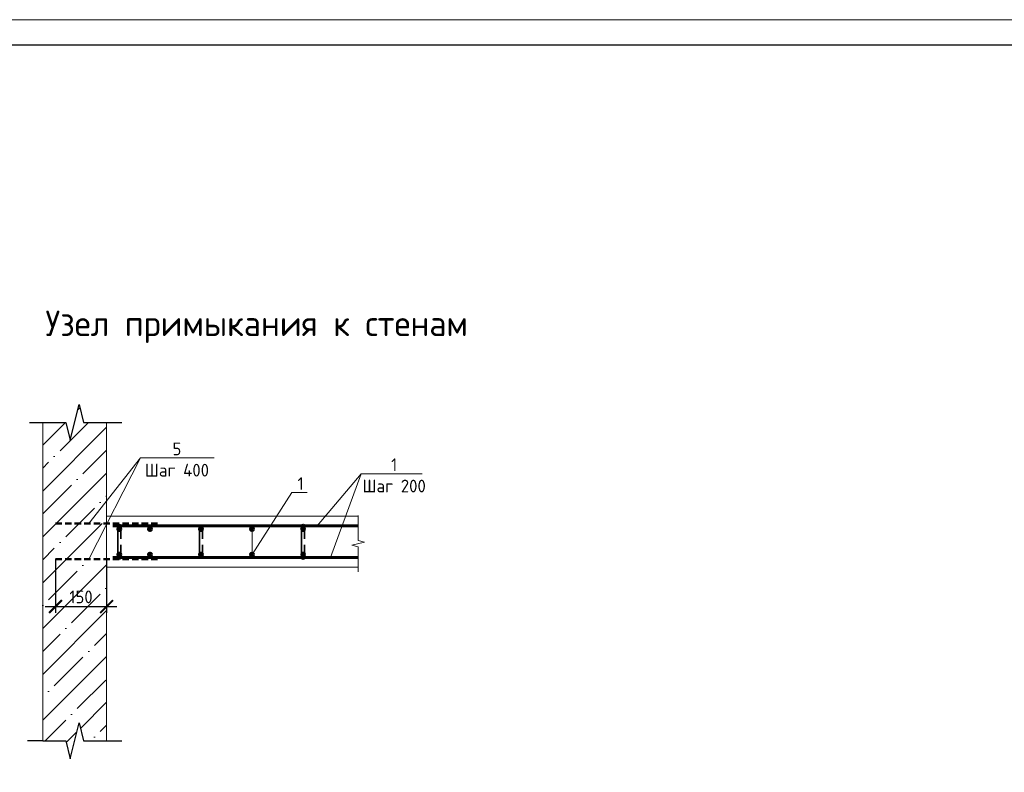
# Model space of a CAD drawing. Header units: millimetres. Extents: x 130535 to 3472113, y -231620 to 121434.
# Tile 89 of 133: x 567601 to 586887, y 19464 to 34210. Entities that reach past the tile are written whole.
import ezdxf
from ezdxf import colors
from ezdxf.entities.mleader import LeaderData, LeaderLine
from ezdxf.enums import TextEntityAlignment as Align
from ezdxf.math import Vec2, Vec3

# ---------------------------------------------------------------- set-up
doc = ezdxf.new("R2010")
doc.units = ezdxf.units.MM
doc.linetypes.add('DASHED2', pattern=[0.375, 0.25, -0.125])
doc.layers.get('DEFPOINTS').update_dxf_attribs({"color": 1, "lineweight": 0})
for name, color, linetype, lineweight in [('Основная 0.35', 200, 'Continuous', 35), ('Основная 0.60', 142, 'Continuous', 60), ('РАЗМЕРЫ', 1, 'Continuous', 9), ('Символы 0.20', 1, 'Continuous', 20), ('Тонкая', 81, 'Continuous', 20), ('Тонкая 0.20', 30, 'Continuous', 20), ('ТОНКИЕ', 7, 'Continuous', 9), ('штриховка', 7, 'Continuous', 18)]:
    doc.layers.add(name, color=color, linetype=linetype, lineweight=lineweight)
doc.layers.add('ТОЛСТЫЕ_ОСНОВНЫЕ', color=6, linetype='Continuous')
doc.styles.add('GOST-2.304_Type-B', font='GOST_Common.ttf')
doc.dimstyles.new('СПДС', dxfattribs={"dimscale": 100, "dimtxt": 2.5, "dimasz": 2.5, "dimexe": 1.25, "dimexo": 0, "dimtad": 1, "dimdec": 0, "dimtxsty": 'GOST-2.304_Type-B', "dimblk": 'ARCHTICK', "dimcen": 2.5, "dimdle": 2, "dimadec": 0, "dimazin": 2, "dimtfac": 0.75, "dimtdec": 0, "dimtmove": 1, "dimatfit": 3, "dimfxl": 1, "dimtolj": 1, "dimarcsym": 1})

# ---------------------------------------------------------------- blocks, each defined once
blk = doc.blocks.new('*U5')
at = {"layer": 'ТОЛСТЫЕ_ОСНОВНЫЕ', "color": 6}
blk.add_lwpolyline([(20, 5), (589, 5), (589, 415), (20, 415)], close=True, dxfattribs=at)
at = {"layer": 'ТОНКИЕ'}
blk.add_lwpolyline([(0, 0), (594, 0), (594, 420), (0, 420)], close=True, dxfattribs=at)
blk = doc.blocks.new('_None')
blk = doc.blocks.new('_ArchTick')
at = {"color": 0, "linetype": 'ByBlock', "const_width": 0.15}
blk.add_lwpolyline([(-0.5, -0.5), (0.5, 0.5)], dxfattribs=at)
blk = doc.blocks.new('*D551')
at = {"layer": 'DEFPOINTS', "color": 0, "linetype": 'Continuous', "lineweight": 0, "transparency": 16777216}
for p in [(568302, 23639), (569302, 23639), (569302, 22713)]:
    blk.add_point(p, dxfattribs=at)
at = {"layer": 'РАЗМЕРЫ', "color": 0, "linetype": 'Continuous', "lineweight": -2, "transparency": 16777216}
for p, q in [((568302, 23639), (568302, 22588)), ((569302, 23639), (569302, 22588)), ((568102, 22713), (569502, 22713))]:
    blk.add_line(p, q, dxfattribs=at)
at = {"layer": 'РАЗМЕРЫ', "color": 0, "linetype": 'Continuous', "lineweight": -2, "transparency": 16777216, "xscale": 250, "yscale": 250, "zscale": 250, "rotation": 180}
blk.add_blockref('_ArchTick', (568302, 22713), dxfattribs=at)
at = {"layer": 'РАЗМЕРЫ', "color": 0, "linetype": 'Continuous', "lineweight": -2, "transparency": 16777216, "xscale": 250, "yscale": 250, "zscale": 250}
blk.add_blockref('_ArchTick', (569302, 22713), dxfattribs=at)
at = {"layer": 'РАЗМЕРЫ', "color": 0, "linetype": 'Continuous', "lineweight": 0, "transparency": 16777216, "insert": (568802, 22901), "char_height": 250, "attachment_point": 5, "style": 'GOST-2.304_Type-B'}
blk.add_mtext('\\A1;150', dxfattribs=at)

msp = doc.modelspace()

# ---------------------------------------------------------------- hatches: boundary and pattern name
at = {"layer": 'штриховка', "linetype": 'Continuous', "lineweight": 0}
h = msp.add_hatch(dxfattribs=at)
h.set_pattern_fill('ANSI35', color=256, scale=100)
h.set_pattern_definition([(45, (-257456.1, 148679.9), (-449.0128, 449.0128), []), (45, (-257007.06, 148679.9), (-449.0128, 449.0128), [793.75, -158.75, 0, -158.75])])
h.paths.add_polyline_path([(569302.2, 23481.2), (569302.2, 23481.2), (569302.2, 23639.5), (568954.2, 23639.5), (569302.2, 24322.5), (569302.2, 24342), (568954.2, 24342), (569302.2, 24783.5), (569302.2, 26321.2), (568852.2, 26321.2), (568764.7, 26671.2), (568589.7, 25971.2), (568502.2, 26321.2), (568052.2, 26321.2), (568052.2, 20081.2), (568502.2, 20081.2), (568589.7, 19731.2), (568764.7, 20431.2), (568852.2, 20081.2), (569302.2, 20081.2)])

# ---------------------------------------------------------------- linework, layer by layer
at = {"color": 0, "linetype": 'ByBlock', "lineweight": -2}
for p, q in [((567790.8, 26321.2), (568502.2, 26321.2)), ((568852.2, 26321.2), (569302.2, 26321.2)), ((569302.2, 26321.2), (569602.2, 26321.2)), ((568052.2, 20081.2), (567752.2, 20081.2)), ((568052.2, 20081.2), (568502.2, 20081.2)), ((568852.2, 20081.2), (569302.2, 20081.2)), ((569302.2, 20081.2), (569602.2, 20081.2))]:
    msp.add_line(p, q, dxfattribs=at)
at = {"linetype": 'DASHED2', "lineweight": 50, "ltscale": 500}
for p, q in [((570302.2, 24342), (568302.2, 24342)), ((570302.2, 23639.5), (568302.2, 23639.5))]:
    msp.add_line(p, q, dxfattribs=at)
at = {"color": 0, "linetype": 'ByBlock', "lineweight": -2}
for points in [[(568502.2, 26321.2), (568589.7, 25971.2), (568764.7, 26671.2), (568852.2, 26321.2)], [(568502.2, 20081.2), (568589.7, 19731.2), (568764.7, 20431.2), (568852.2, 20081.2)]]:
    msp.add_lwpolyline(points, dxfattribs=at)
at = {"layer": 'Основная 0.35'}
for p, q in [((569522.2, 24291.2), (569522.2, 23671.2)), ((569582.2, 24291.2), (569582.2, 24041.2)), ((571122.2, 24291.2), (571122.2, 23671.2)), ((571182.2, 24291.2), (571182.2, 24041.2)), ((573122.2, 24291.2), (573122.2, 23671.2)), ((573182.2, 24291.2), (573182.2, 24041.2)), ((569582.2, 23671.2), (569582.2, 23921.2)), ((571182.2, 23671.2), (571182.2, 23921.2)), ((573182.2, 23671.2), (573182.2, 23921.2))]:
    msp.add_line(p, q, dxfattribs=at)
for centre, start, end in [((569552.2, 24291.2), 0, 180), ((573152.2, 24291.2), 0, 180), ((569552.2, 23671.2), 180, 0), ((573152.2, 23671.2), 180, 0)]:
    msp.add_arc(centre, 30, start, end, dxfattribs=at)
at = {"layer": 'Основная 0.60'}
for p, q in [((574229.6, 24291.2), (569427.2, 24291.2)), ((574229.6, 23671.2), (569427.2, 23671.2))]:
    msp.add_line(p, q, dxfattribs=at)
for centre in [(569552.2, 24231.2), (570152.2, 24231.2), (571152.2, 24231.2), (572152.2, 24231.2), (573152.2, 24231.2), (569552.2, 23731.2), (570152.2, 23731.2), (571152.2, 23731.2), (572152.2, 23731.2), (573152.2, 23731.2)]:
    msp.add_circle(centre, 30, dxfattribs=at)
at = {"layer": 'РАЗМЕРЫ', "linetype": 'Continuous', "lineweight": 0}
for p, q in [((569966.3, 25626), (568954.2, 23639.5)), ((574288.1, 25314.9), (573687.7, 23671.2))]:
    msp.add_line(p, q, dxfattribs=at)
at = {"layer": 'Символы 0.20'}
for points in [[(573429.1, 24291.2), (574288.1, 25314.9)], [(574288.1, 25314.9), (575482.8, 25314.9)]]:
    msp.add_lwpolyline(points, dxfattribs=at)
at = {"layer": 'Тонкая'}
msp.add_lwpolyline([(574229.6, 23393), (574229.6, 23468), (574229.6, 23882.7), (574104.6, 23914), (574354.6, 23976.5), (574229.6, 24007.7), (574229.6, 24422.5), (574229.6, 24497.5)], dxfattribs=at)
at = {"layer": 'Тонкая 0.20', "ltscale": 6}
for p, q in [((568052.2, 26321.2), (568052.2, 20081.2)), ((569302.2, 20081.2), (569302.2, 26321.2))]:
    msp.add_line(p, q, dxfattribs=at)
at = {"layer": 'Тонкая 0.20'}
for points in [[(569302.2, 24481.2), (574229.6, 24481.2)], [(574229.6, 23481.2), (569302.2, 23481.2), (569302.2, 24481.2)]]:
    msp.add_lwpolyline(points, dxfattribs=at)

# ---------------------------------------------------------------- block references
at = {"xscale": 100, "yscale": 100, "zscale": 100}
msp.add_blockref('*U5', (539249.9, -7790.1), dxfattribs=at)
msp.add_blockref('*U5', (539249.9, -7790.1), dxfattribs=at)

# ---------------------------------------------------------------- texts
at = {"layer": 'Символы 0.20', "insert": (574935.2, 25614.9), "char_height": 250, "attachment_point": 2, "style": 'GOST-2.304_Type-B'}
msp.add_mtext('1\\PШаг 200', dxfattribs=at)
at = {"layer": 'ТОНКИЕ', "linetype": 'Continuous', "lineweight": 0, "style": 'GOST-2.304_Type-B'}
msp.add_text('Узел примыкания к стенам', height=500, dxfattribs=at).set_placement((572243, 28261.2), align=Align.MIDDLE_CENTER)

# ---------------------------------------------------------------- dimensions: what is measured, and where the dimension line sits
at = {"layer": 'РАЗМЕРЫ', "linetype": 'Continuous', "lineweight": 0}
dim = msp.add_linear_dim(base=(569302.2, 22713.2), p1=(568302.2, 23639.5), p2=(569302.2, 23639.5), text='150', dimstyle='СПДС', dxfattribs=at)
dim.commit()
dim.dimension.update_dxf_attribs({"geometry": '*D551', "text_midpoint": (568802.2, 22900.7)})

# ---------------------------------------------------------------- leaders
at = {"layer": 'Символы 0.20'}
ml = msp.add_multileader_mtext('Standard', dxfattribs=at)
ml.set_content('5\\PШаг 400', color=256, style='GOST-2.304_Type-B')
ml.set_leader_properties(color=256, linetype='ByLayer', lineweight=-1)
ml.set_arrow_properties(name='NONE')
ml.build(insert=Vec2(0, 0))
ml.multileader.update_dxf_attribs({"text_left_attachment_type": 6, "text_right_attachment_type": 6, "dogleg_length": 1, "arrow_head_size": 18, "scale": 20})
ctx = ml.context
ctx.base_point, ctx.scale, ctx.char_height, ctx.arrow_head_size, ctx.landing_gap_size, ctx.plane_origin = Vec3(570066.3, 25626), 20, 250, 18, 9, Vec3(568820.8, 25750.7)
ctx.left_attachment, ctx.right_attachment, ctx.text_align_type = 6, 6, 1
notes = []
notes.append((ctx, [(0, (1, 1, 0), (569966.3, 25626), (1, 0), 100, [(0, [(568954.2, 24342)], 0, [])])]))
ctx.mtext.insert, ctx.mtext.alignment, ctx.mtext.flow_direction = Vec3(570680.6, 25926), 2, 5
ml = msp.add_multileader_mtext('Standard', dxfattribs=at)
ml.set_content('1', color=256, style='GOST-2.304_Type-B')
ml.set_leader_properties(color=256, linetype='ByLayer', lineweight=-1)
ml.set_arrow_properties(name='NONE')
ml.build(insert=Vec2(0, 0))
ml.multileader.update_dxf_attribs({"text_left_attachment_type": 6, "text_right_attachment_type": 6, "dogleg_length": 1, "arrow_head_size": 18, "scale": 20})
ctx = ml.context
ctx.base_point, ctx.scale, ctx.char_height, ctx.arrow_head_size, ctx.landing_gap_size, ctx.plane_origin = Vec3(573033.8, 24947.1), 20, 250, 18, 9, Vec3(570685.4, 29101.2)
ctx.left_attachment, ctx.right_attachment = 6, 6
notes.append((ctx, [(0, (1, 1, 0), (572933.8, 24947.1), (1, 0), 100, [(1, [(572152.2, 24231.2), (572152.2, 23731.2)], 0, [])])]))
ctx.mtext.insert, ctx.mtext.width, ctx.mtext.flow_direction = Vec3(573042.8, 25247.1), 28.429, 5
for ctx, leaders in notes:
    for number, flags, end, landing, length, lines in leaders:
        leader = LeaderData()
        leader.index, (leader.has_last_leader_line, leader.has_dogleg_vector, leader.attachment_direction) = number, flags
        leader.last_leader_point, leader.dogleg_vector, leader.dogleg_length = Vec3(end), Vec3(landing), length
        for number, points, colour, breaks in lines:
            line = LeaderLine()
            line.index, line.vertices, line.color, line.breaks = number, Vec3.list(points), colors.encode_raw_color(colour), breaks
            leader.lines.append(line)
        ctx.leaders.append(leader)

doc.saveas('drawing.dxf')
